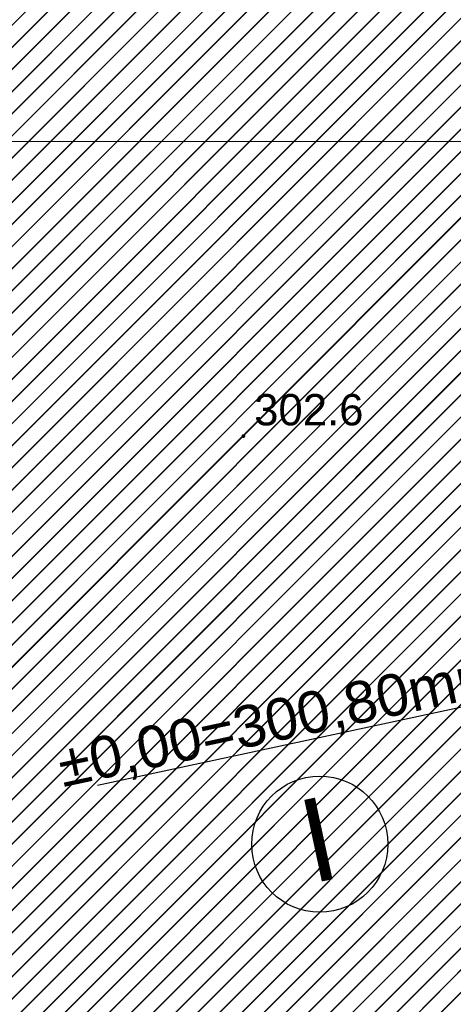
# Model space of a CAD drawing. Header units: metres. Extents: x 6567444 to 13135881, y 5574237 to 11149086.
# Tile 35 of 191: x 6567854 to 6567864, y 5574479 to 5574503. Entities that reach past the tile are written whole.
import ezdxf

# ---------------------------------------------------------------- set-up
doc = ezdxf.new("R2010")
doc.units = ezdxf.units.M
for name, color, linetype in [('FORMA - Arch 01 - PZT 1 Strefy', 7, 'Continuous'), ('FORMA - Arch 01 - PZT 2 Budynki', 7, 'Continuous'), ('OTRN_O', 7, 'Continuous')]:
    doc.layers.add(name, color=color, linetype=linetype)
doc.layers.add('OTRN', color=7, linetype='Continuous', lineweight=13)
doc.layers.add('PARRA', color=7, linetype='Continuous', lineweight=13)
doc.styles.add('BDOT', font='arial.ttf', dxfattribs={"width": 0.9})
doc.styles.add('STYL_AUTOMATYCZNY_3', font='arial.ttf')
pattern_1 = [(45, (0, 0), (-0.265165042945, 0.265165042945), [])]

# ---------------------------------------------------------------- blocks, each defined once
blk = doc.blocks.new('OTRN')
at = {"layer": 'OTRN', "color": 0, "const_width": 0.09}
blk.add_lwpolyline([(-0.045, 0, 1), (0.045, 0, 1)], format="xyb", close=True, dxfattribs=at)
at = {"layer": 'OTRN_O', "color": 0, "style": 'BDOT'}
blk.add_attdef('RZEDNA', (0.514, 0.515), '', height=1.5, dxfattribs=at)
blk = doc.blocks.new('_MDCP')
at = {"layer": 'PARRA'}
for points in [[(6567600, 5574500), (6567600, 5574750), (6568000, 5574750), (6568000, 5574500)], [(6567600, 5574250), (6567600, 5574500), (6568000, 5574500), (6568000, 5574250)]]:
    blk.add_lwpolyline(points, close=True, dxfattribs=at)
at = {"layer": 'OTRN', "color": 14, "xscale": 0.5, "yscale": 0.5, "zscale": 0.5}
blk.add_blockref('OTRN', (6567859.014, 5574492.941, 302.634), dxfattribs=at).add_auto_attribs({'RZEDNA': '302.6'})
blk = doc.blocks.new('PR1183 Chorzów Metalowców V09_TT')
at = {"layer": 'FORMA - Arch 01 - PZT 1 Strefy', "linetype": 'Continuous', "lineweight": 0, "true_color": 0x577933}
h = blk.add_hatch(dxfattribs=at)
h.set_pattern_fill('ANSI31', color=77, scale=3, style=0)
h.set_pattern_definition(pattern_1)
h.paths.add_polyline_path([(6567829, 5574517.24), (6567842.398, 5574471.118), (6567844.165, 5574471.632), (6567846.931, 5574462.111), (6567846.967, 5574484.472), (6567835.736, 5574536.73), (6567846.642, 5574539.074), (6567844.864, 5574547.35), (6567918.571, 5574563.191), (6567935.605, 5574483.933), (6567930.975, 5574476.768), (6567931.227, 5574475.595), (6567933.57, 5574476.098, 0.216609), (6567938.884, 5574480.085), (6567921.55, 5574567.86), (6567849.267, 5574550.953), (6567830.11, 5574546.47)])
at = {"layer": 'FORMA - Arch 01 - PZT 1 Strefy', "linetype": 'Continuous', "lineweight": 0, "ltscale": 5, "true_color": 0xf0e6d9}
h = blk.add_hatch(dxfattribs=at)
h.set_pattern_fill('ANSI31', color=254, scale=3, style=0)
h.set_pattern_definition(pattern_1)
h.paths.add_polyline_path([(6567838.111, 5574535.195), (6567853.217, 5574464.912), (6567877.761, 5574470.187), (6567866.729, 5574521.517), (6567916.781, 5574532.275), (6567914.712, 5574541.905), (6567920.576, 5574543.165), (6567916.794, 5574560.763), (6567847.239, 5574545.815), (6567849.018, 5574537.539)])
at = {"layer": 'FORMA - Arch 01 - PZT 2 Budynki', "color": 7, "linetype": 'Continuous', "lineweight": 25}
blk.add_line((6567855.513, 5574483.328), (6567866.792, 5574485.752), dxfattribs=at)
blk.add_circle((6567860.843, 5574481.912), 1.631, dxfattribs=at)
at = {"layer": 'FORMA - Arch 01 - PZT 2 Budynki', "color": 7, "linetype": 'Continuous', "lineweight": 25, "attachment_point": 6, "rotation": 12.1296, "style": 'STYL_AUTOMATYCZNY_3'}
for s, insert, char_height in [('\\A1;{\\pqr;\\fArial|b0|i0|c238|p0;\\W1.000000;±0,00=300,\\fArial|b0|i0|c238|p0;\\W1.000000;8\\fArial|b0|i0|c238|p0;\\W1.000000;0mnpm}', (6567866.791, 5574486.236), 1), ('\\A1;{\\pqr;\\fArial|b0|i0|c238|p0;\\W1.000000;I}', (6567861.191, 5574482.104), 2)]:
    blk.add_mtext(s, dxfattribs=dict(at, insert=insert, char_height=char_height))
blk = doc.blocks.new('GE.I.6640.1.468.2024_MDCP_dodatkowe pomiary_12.03.2026')
at = {"layer": 'PARRA'}
for points in [[(6567600, 5574500), (6567600, 5574750), (6568000, 5574750), (6568000, 5574500)], [(6567600, 5574250), (6567600, 5574500), (6568000, 5574500), (6568000, 5574250)]]:
    blk.add_lwpolyline(points, close=True, dxfattribs=at)
at = {"layer": 'OTRN', "color": 14, "xscale": 0.5, "yscale": 0.5, "zscale": 0.5}
blk.add_blockref('OTRN', (6567859.014, 5574492.941, 302.634), dxfattribs=at).add_auto_attribs({'RZEDNA': '302.6'})

msp = doc.modelspace()

# ---------------------------------------------------------------- block references
at = {"layer": 'Defpoints'}
msp.add_blockref('GE.I.6640.1.468.2024_MDCP_dodatkowe pomiary_12.03.2026', (0, 0), dxfattribs=at)

# ---------------------------------------------------------------- next in the draw order: block references
msp.add_blockref('PR1183 Chorzów Metalowców V09_TT', (0, 1.25))

# ---------------------------------------------------------------- next in the draw order: block references
msp.add_blockref('_MDCP', (0, 0))

# ---------------------------------------------------------------- next in the draw order: hatches: boundary and pattern name
at = {"layer": 'FORMA - Arch 01 - PZT 1 Strefy', "linetype": 'Continuous', "lineweight": 0, "true_color": 0x577933}
h = msp.add_hatch(dxfattribs=at)
h.set_pattern_fill('ANSI31', color=77, scale=3, style=0)
h.set_pattern_definition(pattern_1)
h.paths.add_polyline_path([(6567829, 5574517.24), (6567842.398, 5574471.118), (6567844.165, 5574471.632), (6567846.931, 5574462.111), (6567846.967, 5574484.472), (6567835.736, 5574536.73), (6567846.642, 5574539.074), (6567844.864, 5574547.35), (6567918.571, 5574563.191), (6567935.605, 5574483.933), (6567930.975, 5574476.768), (6567931.227, 5574475.595), (6567933.57, 5574476.098, 0.216609), (6567938.884, 5574480.085), (6567921.55, 5574567.86), (6567849.267, 5574550.953), (6567830.11, 5574546.47)])
at = {"layer": 'FORMA - Arch 01 - PZT 1 Strefy', "linetype": 'Continuous', "lineweight": 0, "ltscale": 5, "true_color": 0xf0e6d9}
h = msp.add_hatch(dxfattribs=at)
h.set_pattern_fill('ANSI31', color=254, scale=3, style=0)
h.set_pattern_definition(pattern_1)
h.paths.add_polyline_path([(6567838.111, 5574535.195), (6567853.217, 5574464.912), (6567877.761, 5574470.187), (6567866.729, 5574521.517), (6567916.781, 5574532.275), (6567914.712, 5574541.905), (6567920.576, 5574543.165), (6567916.794, 5574560.763), (6567847.239, 5574545.815), (6567849.018, 5574537.539)])

doc.saveas('drawing.dxf')
